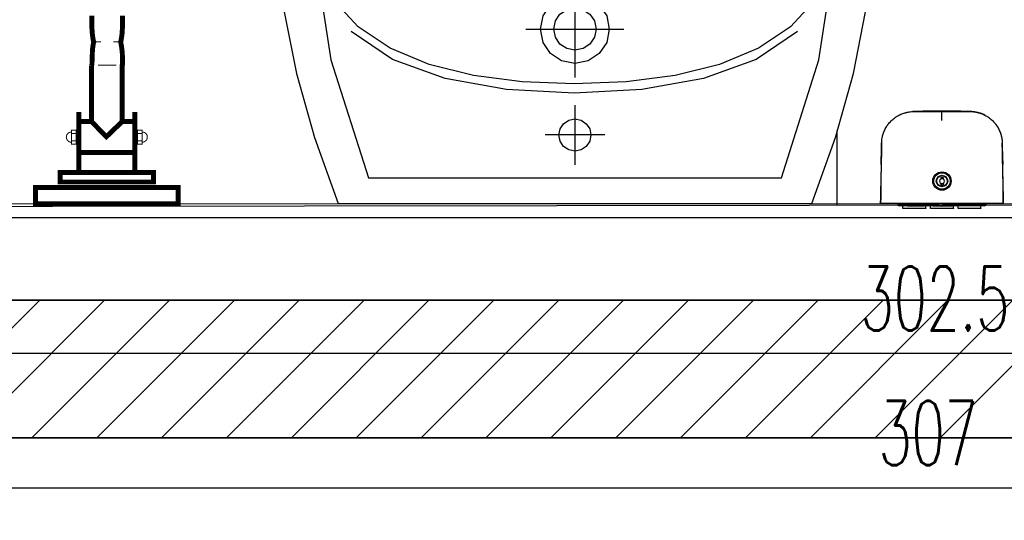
# Model space of a CAD drawing. Header units: centimetres. Extents: x -15121 to 30567, y -60641 to 0.
# Tile 7 of 256: x 1503 to 1610, y -25622 to -25567. Entities that reach past the tile are written whole.
import ezdxf

# ---------------------------------------------------------------- set-up
doc = ezdxf.new("R2010")
doc.units = ezdxf.units.CM
doc.header["$LTSCALE"] = 60
for name, color, linetype in [('A-----SZ', 8, 'Continuous'), ('AIKA NP', 7, 'Continuous'), ('AIKA podłoga wc pod meble', 8, 'Continuous'), ('AIKA sanitariaty', 7, 'Continuous'), ('AIKA widokowe', 7, 'Continuous'), ('AIKA wymiarowanie wc rzut', 7, 'Continuous'), ('AIKA ŚCIANA', 8, 'Continuous')]:
    doc.layers.add(name, color=color, linetype=linetype)
doc.layers.add('opisy', color=1, linetype='Continuous', lineweight=15)
doc.styles.add('wymiar', font='txt.shx', dxfattribs={"width": 0.6})
doc.dimstyles.new('Dwudziestka', dxfattribs={"dimtxt": 7, "dimasz": 0.7, "dimexe": 5, "dimexo": 0, "dimgap": 2.5, "dimtad": 1, "dimtoh": 1, "dimdec": 3, "dimrnd": 0.5, "dimdsep": 46, "dimtxsty": 'wymiar', "dimblk": 'znacznik', "dimcen": 0, "dimdle": 5, "dimse1": 1, "dimse2": 1, "dimclrd": 256, "dimclre": 256, "dimclrt": 256, "dimadec": 0, "dimazin": 0, "dimtfac": 0.4, "dimtdec": 3, "dimtix": 1, "dimtofl": 0, "dimtmove": 2, "dimatfit": 3, "dimldrblk": 'znacznik', "dimfxl": 1, "dimtolj": 1, "dimarcsym": 0})

# ---------------------------------------------------------------- blocks, each defined once
blk = doc.blocks.new('NP1')
at = {"layer": 'AIKA sanitariaty'}
for points, const_width in [([(-1.63, 15.08), (-1.63, 15.08), (-1.62, 15.24), (-1.62, 15.4), (-1.61, 15.55), (-1.6, 15.71), (-1.6, 15.87), (-1.59, 16.02), (-1.59, 16.18), (-1.58, 16.34), (-1.58, 16.5), (-1.57, 16.65), (-1.56, 16.81), (-1.54, 16.97), (-1.52, 17.12), (-1.5, 17.28), (-1.47, 17.44), (-1.43, 17.59), (-1.47, 17.75), (-1.5, 17.91), (-1.53, 18.07), (-1.55, 18.23), (-1.57, 18.39), (-1.59, 18.55), (-1.6, 18.71), (-1.61, 18.87), (-1.62, 19.03), (-1.63, 19.19), (-1.63, 19.35), (-1.63, 19.51), (-1.63, 19.67), (-1.64, 19.83), (-1.64, 19.99), (-1.64, 20.15), (-1.64, 20.31), (-1.64, 20.46)], 0.537), ([(1.71, 15.06), (1.71, 15.06), (1.71, 15.22), (1.71, 15.38), (1.71, 15.54), (1.71, 15.7), (1.7, 15.86), (1.7, 16.02), (1.69, 16.18), (1.69, 16.34), (1.67, 16.5), (1.66, 16.66), (1.64, 16.82), (1.62, 16.98), (1.6, 17.14), (1.57, 17.29), (1.54, 17.45), (1.51, 17.61), (1.54, 17.76), (1.57, 17.91), (1.6, 18.07), (1.62, 18.22), (1.64, 18.38), (1.66, 18.54), (1.67, 18.7), (1.68, 18.86), (1.69, 19.02), (1.7, 19.18), (1.7, 19.35), (1.71, 19.51), (1.71, 19.67), (1.71, 19.83), (1.71, 19.99), (1.71, 20.15), (1.71, 20.3), (1.71, 20.46)], 0.537), ([(-1.43, 17.61), (-0.62, 17.61)], 0.108), ([(0.69, 17.61), (1.5, 17.61)], 0.108), ([(1.68, 15.19), (1.68, 8.95), (-0.05, 7.29), (-1.68, 8.95)], 0.537), ([(-1.68, 8.96), (-1.68, 15.08)], 0.537), ([(-0.98, 15.07), (1.05, 15.07)], 0.108), ([(-3.05, 3.38), (-3.05, 9.99)], 0.537), ([(3.05, 3.38), (3.05, 9.99)], 0.537), ([(-1.69, 8.94), (-3.05, 8.94)], 0.537), ([(3.01, 8.94), (1.68, 8.94)], 0.537), ([(-3.86, 6.7), (-3.86, 6.7), (-3.92, 6.7), (-3.98, 6.71), (-4.03, 6.72), (-4.08, 6.74), (-4.13, 6.77), (-4.17, 6.79), (-4.22, 6.83), (-4.25, 6.86), (-4.29, 6.9), (-4.32, 6.94), (-4.35, 6.99), (-4.37, 7.04), (-4.39, 7.09), (-4.41, 7.14), (-4.41, 7.2), (-4.42, 7.25), (-4.41, 7.31), (-4.41, 7.36), (-4.39, 7.42), (-4.37, 7.47), (-4.35, 7.51), (-4.32, 7.56), (-4.29, 7.6), (-4.25, 7.64), (-4.22, 7.68), (-4.17, 7.71), (-4.13, 7.74), (-4.08, 7.76), (-4.03, 7.78), (-3.98, 7.79), (-3.92, 7.8)], 0.108), ([(-3.33, 6.49), (-3.33, 8.01), (-3.84, 8.01), (-3.84, 6.49), (-3.33, 6.49)], 0.108), ([(-3.85, 7.65), (-3.35, 7.65)], 0.108), ([(3.84, 6.49), (3.84, 8.01), (3.33, 8.01), (3.33, 6.49), (3.84, 6.49)], 0.108), ([(3.84, 7.65), (3.34, 7.65)], 0.108), ([(3.86, 6.7), (3.86, 6.7), (3.92, 6.7), (3.97, 6.71), (4.03, 6.72), (4.08, 6.74), (4.12, 6.77), (4.17, 6.79), (4.21, 6.83), (4.25, 6.86), (4.29, 6.9), (4.32, 6.94), (4.35, 6.99), (4.37, 7.04), (4.39, 7.09), (4.4, 7.14), (4.41, 7.2), (4.41, 7.25), (4.41, 7.31), (4.4, 7.36), (4.39, 7.42), (4.37, 7.47), (4.35, 7.51), (4.32, 7.56), (4.29, 7.6), (4.25, 7.64), (4.21, 7.68), (4.17, 7.71), (4.12, 7.74), (4.08, 7.76), (4.03, 7.78), (3.97, 7.79), (3.92, 7.8)], 0.108), ([(-3.85, 6.85), (-3.35, 6.85)], 0.108), ([(3.84, 6.85), (3.34, 6.85)], 0.108), ([(3.01, 5.58), (-3.05, 5.58)], 0.537), ([(-5.08, 2.36), (-5.08, 3.38), (5.08, 3.38), (5.08, 2.36), (-5.08, 2.36)], 0.537), ([(-7.77, 1.75), (7.77, 1.75), (7.77, 0), (-7.77, 0), (-7.77, 1.75)], 0.537)]:
    blk.add_lwpolyline(points, dxfattribs=dict(at, const_width=const_width))
blk = doc.blocks.new('NP2')
at = {"layer": 'AIKA sanitariaty'}
for points in [[(-31.68, 20.89), (-30.35, 14.17), (-28.39, 7.2), (-25.81, 0), (0, 0), (25.81, 0), (28.39, 7.2), (30.35, 14.17), (31.68, 20.89)], [(-25.67, 49.28), (-28.14, 38.98), (-28.45, 27.74), (-26.59, 15.65), (-22.51, 2.8), (0, 2.8), (22.51, 2.8), (26.59, 15.65), (28.45, 27.74), (28.14, 38.98), (25.67, 49.28)], [(28.45, 30.14), (27.86, 25.83), (26.17, 22.22), (23.51, 19.26), (20, 16.92), (15.76, 15.17), (10.92, 13.96), (5.6, 13.26), (-0.07, 13.04), (-5.74, 13.26), (-11.05, 13.96), (-15.89, 15.17), (-20.13, 16.92), (-23.64, 19.26), (-26.3, 22.22), (-27.99, 25.83), (-28.58, 30.14)], [(0, 24.26), (0, 13.76)], [(24.26, 18.74), (19.75, 15.71), (14.01, 13.63), (7.31, 12.42), (-0.07, 12.04), (-7.44, 12.42), (-14.14, 13.63), (-19.88, 15.71), (-24.39, 18.74)], [(-5.34, 19.01), (5.34, 19.01)], [(0, 10.73), (0, 4.22)], [(3.25, 7.48), (-3.25, 7.48)]]:
    blk.add_lwpolyline(points, dxfattribs=at)
for points in [[(0, 15.26), (-1.46, 15.56), (-2.65, 16.36), (-3.46, 17.56), (-3.75, 19.01), (-3.46, 20.47), (-2.65, 21.66), (-1.46, 22.47), (0, 22.76), (1.46, 22.47), (2.65, 21.66), (3.46, 20.47), (3.75, 19.01), (3.46, 17.56), (2.65, 16.36), (1.46, 15.56), (0, 15.26)], [(0, 16.71), (-0.89, 16.89), (-1.63, 17.39), (-2.12, 18.12), (-2.3, 19.01), (-2.12, 19.91), (-1.63, 20.64), (-0.89, 21.13), (0, 21.31), (0.89, 21.13), (1.63, 20.64), (2.12, 19.91), (2.3, 19.01), (2.12, 18.12), (1.63, 17.39), (0.89, 16.89), (0, 16.71)], [(0, 5.72), (-0.68, 5.86), (-1.24, 6.24), (-1.61, 6.8), (-1.75, 7.48), (-1.61, 8.16), (-1.24, 8.71), (-0.68, 9.09), (0, 9.23), (0.68, 9.09), (1.24, 8.71), (1.61, 8.16), (1.75, 7.48), (1.61, 6.8), (1.24, 6.24), (0.68, 5.86), (0, 5.72)]]:
    blk.add_lwpolyline(points, close=True, dxfattribs=at)
blk = doc.blocks.new('SL dozownik góra')
at = {"layer": 'AIKA widokowe'}
for p, q in [((-9.48, -0.03), (-9.48, 0.01)), ((-9.38, -0.03), (-9.38, 0.01)), ((-9.26, 0.01), (-9.37, 0.01)), ((-9.28, 0.21), (-8.58, 0.21)), ((-8.58, 0.11), (-9.28, 0.11)), ((-9.15, 0.11), (-9.15, -0.03)), ((-8.88, 0.45), (-8.88, 0.51)), ((-8.88, 0.51), (-6.38, 0.51)), ((-8.88, 0.45), (-8.88, 0.24)), ((-8.88, 0.21), (-8.88, 0.24)), ((-8.83, -0.03), (-8.83, 0.11)), ((-8.58, 0.21), (-8.48, 0.21)), ((-8.48, 0.11), (-8.58, 0.11)), ((-8.48, 0.21), (-8.38, 0.21)), ((-8.48, 0.11), (-8.48, 0.21)), ((-8.38, 0.11), (-8.48, 0.11)), ((-8.38, 0.21), (-6.58, 0.21)), ((-8.38, 0.11), (-6.58, 0.11)), ((-6.63, 0.11), (-6.63, -0.04)), ((-6.63, 0.11), (-6.63, 0.11)), ((-6.58, 0.21), (-6.48, 0.21)), ((-6.48, 0.11), (-6.58, 0.11)), ((-6.48, 0.21), (-6.38, 0.21)), ((-6.48, 0.21), (-6.48, 0.11)), ((-6.38, 0.11), (-6.48, 0.11)), ((-6.38, 0.51), (-6.38, 0.45)), ((-6.38, 0.45), (-6.38, 0.24)), ((-6.38, 0.24), (-6.38, 0.21)), ((-6.38, 0.21), (-5.75, 0.21)), ((-5.75, 0.11), (-6.38, 0.11)), ((-6.13, 0.11), (-6.13, 0.1)), ((-6.13, 0.11), (-6.13, 0.11)), ((-6.13, 0.1), (-5.72, 0.1)), ((-5.88, 0.45), (-5.88, 0.51)), ((-5.88, 0.51), (-3.38, 0.51)), ((-5.88, 0.45), (-5.88, 0.24)), ((-5.88, 0.21), (-5.88, 0.24)), ((-3.63, 0.21), (-5.75, 0.21)), ((-5.68, 0.08), (-5.57, -0.03)), ((-5.43, -0.03), (-5.61, 0.15)), ((-4.71, 0.11), (-5.57, 0.11)), ((-5.56, 0.1), (-4.93, 0.1)), ((-4.93, 0.1), (-4.93, 0.11)), ((-4.93, 0.11), (-4.93, 0.11)), ((-4.66, 0.16), (-4.85, -0.03)), ((-3.63, 0.11), (-4.31, 0.11)), ((-3.13, 0.1), (-4.3, 0.1)), ((-3.63, 0.21), (-3.43, 0.21)), ((-3.43, 0.11), (-3.63, 0.11)), ((-3.43, 0.21), (-3.23, 0.21)), ((-3.43, 0.11), (-3.43, 0.21)), ((-3.23, 0.11), (-3.43, 0.11)), ((-3.38, 0.51), (-3.38, 0.45)), ((-3.38, 0.45), (-3.38, 0.24)), ((-3.38, 0.24), (-3.38, 0.21)), ((-3.23, 0.21), (-2.88, 0.21)), ((-2.88, 0.11), (-3.23, 0.11)), ((-3.13, 0.11), (-3.13, 0.1)), ((-3.13, 0.11), (-3.13, 0.11)), ((-2.88, 0.45), (-2.88, 0.51)), ((-2.88, 0.51), (-0.38, 0.51)), ((-2.88, 0.45), (-2.88, 0.24)), ((-2.88, 0.21), (-2.88, 0.24)), ((-2.88, 0.21), (-2.78, 0.21)), ((-2.88, 0.11), (-2.78, 0.11)), ((-2.78, 0.21), (-2.68, 0.21)), ((-2.78, 0.21), (-2.78, 0.11)), ((-2.78, 0.11), (-2.68, 0.11)), ((-0.88, 0.21), (-2.68, 0.21)), ((-0.88, 0.11), (-2.68, 0.11)), ((-2.63, 0.11), (-2.63, -0.04)), ((-2.63, 0.11), (-2.63, 0.11)), ((-0.88, 0.21), (-0.78, 0.21)), ((-0.88, 0.11), (-0.78, 0.11)), ((-0.78, 0.21), (-0.68, 0.21)), ((-0.78, 0.11), (-0.78, 0.21)), ((-0.78, 0.11), (-0.68, 0.11)), ((-0.68, 0.21), (0.02, 0.21)), ((0.02, 0.11), (-0.68, 0.11)), ((-0.43, 0.11), (-0.43, -0.03)), ((-0.38, 0.51), (-0.38, 0.45)), ((-0.38, 0.45), (-0.38, 0.24)), ((-0.38, 0.24), (-0.38, 0.21)), ((-0.11, 0.11), (-0.11, -0.03)), ((0.11, 0.01), (0, 0.01)), ((0.12, 0.01), (0.12, -0.03)), ((0.22, 0.01), (0.22, -0.03)), ((-4.75, -2.24), (-4.75, -2.09)), ((-4.5, -2.09), (-4.75, -2.09)), ((-4.5, -2.24), (-4.5, -2.09)), ((-4.75, -2.26), (-4.75, -2.24)), ((-4.75, -2.73), (-4.75, -2.71)), ((-4.75, -2.89), (-4.75, -2.73)), ((-4.5, -2.89), (-4.75, -2.89)), ((-4.5, -2.24), (-4.5, -2.26)), ((-4.5, -2.71), (-4.5, -2.73)), ((-4.5, -2.89), (-4.5, -2.73)), ((-11.26, -4.31), (-11.26, -4.31)), ((-11.24, -5.15), (-11.24, -5.15)), ((1.98, -5.15), (1.98, -5.15)), ((2, -4.31), (2, -4.31)), ((-11.21, -6.37), (-11.21, -6.52)), ((-11.21, -6.38), (-11.21, -6.5))]:
    blk.add_line(p, q, dxfattribs=at)
for radius in [1, 0.9, 0.625, 0.575]:
    blk.add_circle((-4.63, -2.49), radius, dxfattribs=at)
for centre, radius, start, end in [((-9.28, 0.01), 0.2, 90, 180), ((-9.28, 0.01), 0.1, 90, 180), ((-9.37, 0), 0.009, 90, 180), ((-9.26, 0), 0.009, 0, 90), ((-5.75, 0.01), 0.2, 45, 90), ((-5.75, 0.01), 0.1, 45, 90), ((-4.59, 0.09), 0.1, 85.8328, 135), ((-4.63, -0.46), 0.65, 42.186, 85.8328), ((0, 0), 0.009, 90, 180), ((0.02, 0.01), 0.2, 0, 90), ((0.02, 0.01), 0.1, 0, 90), ((0.11, 0), 0.009, 0, 90), ((-4.63, -2.49), 0.275, 117.0357, 242.9643), ((-4.63, -2.49), 0.256, 60.7941, 119.2059), ((-4.63, -2.49), 0.256, 240.7941, 299.2059), ((-4.63, -2.49), 0.275, 297.0357, 62.9643), ((-11.24, -4.31), 0.02, 182.1155, 232.6601), ((-11.22, -5.15), 0.02, 141.303, 181.3577), ((1.96, -5.15), 0.02, 358.8409, 39.0533), ((1.98, -4.31), 0.02, 307.0927, 359.643), ((-7.68, -6.49), 3.52, 180.5, 180.9111), ((-1.57, -6.49), 3.52, 356.2472, 359.5), ((-1.57, -6.49), 3.52, 356.0961, 359.4538)]:
    blk.add_arc(centre, radius, start, end, dxfattribs=at)
for points, degree in [([(-11.35, -0.03), (-11.35, -0.03), (-11.27, -0.03)], 2), ([(-10.88, -0.04), (-11.01, -0.03), (-11.13, -0.03), (-11.26, -0.03)], 3), ([(-10.29, -0.03), (-7.46, -0.03), (-4.63, -0.03)], 2), ([(-4.63, -0.03), (-1.8, -0.03), (1.03, -0.03)], 2), ([(2, -0.03), (1.87, -0.03), (1.75, -0.03), (1.63, -0.04)], 3), ([(2.02, -0.03), (2.09, -0.03), (2.09, -0.03)], 2), ([(-0.02, -9.7), (0, -9.69), (0.01, -9.69), (0.03, -9.68)], 3)]:
    blk.add_open_spline(points, degree=degree, dxfattribs=at)
for points, knots in [([(-11.35, -0.03), (-11.35, -0.27), (-11.33, -0.75), (-11.32, -1.44), (-11.31, -2.07), (-11.29, -2.65), (-11.28, -3.16), (-11.27, -3.62), (-11.26, -4), (-11.26, -4.22), (-11.26, -4.31)], [0, 0, 0, 0, 0.174298, 0.335211, 0.482738, 0.616879, 0.737634, 0.845004, 0.938988, 1, 1, 1, 1]), ([(-11.27, -0.03), (-11.27, -0.03), (-11.27, -0.03), (-11.26, -0.03), (-11.26, -0.03), (-11.25, -0.03), (-11.24, -0.03), (-11.22, -0.03), (-11.22, -0.03), (-11.21, -0.03), (-11.2, -0.03), (-11.18, -0.03), (-11.17, -0.03), (-11.14, -0.03), (-11.12, -0.03), (-11.09, -0.03), (-11.07, -0.03), (-11.04, -0.03), (-11.04, -0.03), (-11.03, -0.03), (-11.01, -0.03), (-10.99, -0.03), (-10.96, -0.03), (-10.91, -0.03), (-10.86, -0.03), (-10.82, -0.03), (-10.81, -0.03), (-10.79, -0.03), (-10.78, -0.03), (-10.77, -0.03), (-10.76, -0.03), (-10.73, -0.03), (-10.7, -0.03), (-10.64, -0.03), (-10.61, -0.03), (-10.55, -0.03), (-10.52, -0.03), (-10.48, -0.03), (-10.47, -0.03), (-10.45, -0.03), (-10.43, -0.03), (-10.4, -0.03), (-10.36, -0.03), (-10.32, -0.03), (-10.29, -0.03)], [0, 0, 0, 0, 0.0625, 0.0625, 0.125, 0.125, 0.1875, 0.1875, 0.21875, 0.21875, 0.25, 0.25, 0.3125, 0.3125, 0.375, 0.375, 0.4375, 0.4375, 0.453125, 0.453125, 0.46875, 0.5, 0.5, 0.5625, 0.625, 0.625, 0.65625, 0.65625, 0.671875, 0.671875, 0.6875, 0.6875, 0.75, 0.75, 0.8125, 0.8125, 0.875, 0.875, 0.890625, 0.890625, 0.90625, 0.9375, 0.9375, 1, 1, 1, 1]), ([(-4.63, -10.06), (-5.26, -10.06), (-5.9, -10.06), (-6.69, -10.06), (-6.93, -10.06), (-7.21, -10.06), (-7.33, -10.06), (-7.41, -10.06), (-7.45, -10.06), (-7.53, -10.06), (-7.59, -10.06), (-7.65, -10.06), (-7.68, -10.06), (-7.7, -10.06), (-7.76, -10.06), (-7.8, -10.05), (-7.86, -10.05), (-7.88, -10.05), (-7.92, -10.05), (-7.94, -10.05), (-8.04, -10.04), (-8.12, -10.03), (-8.28, -10.01), (-8.35, -10), (-8.47, -9.97), (-8.51, -9.96), (-8.57, -9.95), (-8.58, -9.94), (-8.62, -9.93), (-8.64, -9.93), (-8.74, -9.9), (-8.81, -9.88), (-8.96, -9.82), (-9.03, -9.79), (-9.18, -9.73), (-9.25, -9.7), (-9.39, -9.63), (-9.46, -9.59), (-9.56, -9.53), (-9.59, -9.5), (-9.64, -9.47), (-9.66, -9.46), (-9.69, -9.44), (-9.71, -9.43), (-9.79, -9.37), (-9.85, -9.32), (-9.97, -9.22), (-10.03, -9.17), (-10.15, -9.07), (-10.2, -9.01), (-10.31, -8.9), (-10.36, -8.84), (-10.44, -8.74), (-10.46, -8.71), (-10.49, -8.67), (-10.5, -8.67), (-10.51, -8.65), (-10.53, -8.63), (-10.54, -8.6), (-10.6, -8.52), (-10.64, -8.46), (-10.73, -8.32), (-10.8, -8.19), (-10.87, -8.04), (-10.94, -7.9), (-10.97, -7.83), (-11.01, -7.72), (-11.02, -7.68), (-11.03, -7.63), (-11.04, -7.62), (-11.04, -7.6), (-11.05, -7.58), (-11.06, -7.55), (-11.09, -7.45), (-11.11, -7.38), (-11.14, -7.22), (-11.15, -7.15), (-11.18, -6.99), (-11.19, -6.91), (-11.2, -6.8), (-11.2, -6.76), (-11.2, -6.7), (-11.2, -6.68), (-11.2, -6.64), (-11.2, -6.62), (-11.2, -6.58), (-11.2, -6.56), (-11.21, -6.52), (-11.21, -6.49), (-11.21, -6.45), (-11.21, -6.41), (-11.21, -6.39), (-11.21, -6.33), (-11.21, -6.29), (-11.21, -6.21), (-11.21, -6.17), (-11.21, -5.98), (-11.21, -5.82), (-11.22, -5.04), (-11.23, -4.41), (-11.24, -3.16), (-11.25, -2.53), (-11.26, -1.28), (-11.27, -0.65), (-11.27, -0.03)], [0, 0, 0, 0, 0.125, 0.125, 0.15625, 0.171875, 0.179687, 0.179687, 0.1875, 0.1875, 0.195312, 0.199219, 0.199219, 0.203125, 0.203125, 0.210937, 0.210937, 0.214844, 0.214844, 0.21875, 0.21875, 0.234375, 0.234375, 0.25, 0.25, 0.257812, 0.257812, 0.261719, 0.261719, 0.265625, 0.265625, 0.28125, 0.28125, 0.296875, 0.296875, 0.3125, 0.3125, 0.328125, 0.328125, 0.335937, 0.335937, 0.339844, 0.339844, 0.34375, 0.34375, 0.359375, 0.359375, 0.375, 0.375, 0.390625, 0.390625, 0.40625, 0.40625, 0.414062, 0.414062, 0.416016, 0.416016, 0.417969, 0.421875, 0.421875, 0.4375, 0.4375, 0.453125, 0.46875, 0.46875, 0.484375, 0.484375, 0.492187, 0.492187, 0.494141, 0.494141, 0.496094, 0.5, 0.5, 0.515625, 0.515625, 0.53125, 0.53125, 0.546875, 0.546875, 0.554687, 0.554687, 0.558594, 0.558594, 0.5625, 0.5625, 0.566406, 0.566406, 0.570312, 0.574219, 0.574219, 0.578125, 0.578125, 0.585937, 0.585937, 0.59375, 0.59375, 0.625, 0.625, 0.75, 0.75, 0.875, 0.875, 1, 1, 1, 1]), ([(2.02, -0.03), (2.01, -0.65), (2, -1.28), (1.99, -2.53), (1.98, -3.16), (1.97, -4.41), (1.96, -5.04), (1.95, -5.82), (1.95, -5.98), (1.95, -6.17), (1.95, -6.21), (1.95, -6.29), (1.95, -6.33), (1.95, -6.39), (1.95, -6.41), (1.95, -6.45), (1.95, -6.49), (1.95, -6.52), (1.95, -6.56), (1.95, -6.58), (1.95, -6.62), (1.95, -6.64), (1.94, -6.68), (1.94, -6.7), (1.94, -6.76), (1.94, -6.8), (1.93, -6.91), (1.92, -6.99), (1.9, -7.15), (1.88, -7.22), (1.85, -7.38), (1.83, -7.45), (1.8, -7.55), (1.79, -7.58), (1.79, -7.6), (1.78, -7.62), (1.78, -7.63), (1.76, -7.68), (1.75, -7.72), (1.71, -7.83), (1.68, -7.9), (1.61, -8.04), (1.55, -8.19), (1.47, -8.32), (1.39, -8.46), (1.34, -8.52), (1.29, -8.6), (1.27, -8.63), (1.25, -8.65), (1.24, -8.67), (1.23, -8.67), (1.2, -8.71), (1.18, -8.74), (1.1, -8.84), (1.05, -8.9), (0.94, -9.01), (0.89, -9.07), (0.77, -9.17), (0.71, -9.22), (0.59, -9.32), (0.53, -9.37), (0.45, -9.43), (0.43, -9.44), (0.4, -9.46), (0.38, -9.47), (0.33, -9.5), (0.3, -9.53), (0.2, -9.59), (0.13, -9.63), (-0.01, -9.7), (-0.08, -9.73), (-0.22, -9.79), (-0.3, -9.82), (-0.45, -9.88), (-0.52, -9.9), (-0.62, -9.93), (-0.64, -9.93), (-0.67, -9.94), (-0.69, -9.95), (-0.75, -9.96), (-0.79, -9.97), (-0.91, -10), (-0.98, -10.01), (-1.14, -10.03), (-1.22, -10.04), (-1.32, -10.05), (-1.34, -10.05), (-1.38, -10.05), (-1.39, -10.05), (-1.45, -10.05), (-1.49, -10.06), (-1.55, -10.06), (-1.57, -10.06), (-1.61, -10.06), (-1.67, -10.06), (-1.73, -10.06), (-1.81, -10.06), (-1.85, -10.06), (-1.93, -10.06), (-2.05, -10.06), (-2.33, -10.06), (-2.57, -10.06), (-3.36, -10.06), (-3.99, -10.06), (-4.63, -10.06)], [0, 0, 0, 0, 0.125, 0.125, 0.25, 0.25, 0.375, 0.375, 0.40625, 0.40625, 0.414063, 0.414063, 0.421875, 0.421875, 0.425781, 0.425781, 0.429688, 0.433594, 0.433594, 0.4375, 0.4375, 0.441406, 0.441406, 0.445313, 0.445313, 0.453125, 0.453125, 0.46875, 0.46875, 0.484375, 0.484375, 0.5, 0.5, 0.503906, 0.505859, 0.505859, 0.507813, 0.507813, 0.515625, 0.515625, 0.53125, 0.53125, 0.546875, 0.5625, 0.5625, 0.578125, 0.578125, 0.582031, 0.583984, 0.583984, 0.585938, 0.585938, 0.59375, 0.59375, 0.609375, 0.609375, 0.625, 0.625, 0.640625, 0.640625, 0.65625, 0.65625, 0.660156, 0.660156, 0.664063, 0.664063, 0.671875, 0.671875, 0.6875, 0.6875, 0.703125, 0.703125, 0.71875, 0.71875, 0.734375, 0.734375, 0.738281, 0.738281, 0.742188, 0.742188, 0.75, 0.75, 0.765625, 0.765625, 0.78125, 0.78125, 0.785156, 0.785156, 0.789063, 0.789063, 0.796875, 0.796875, 0.800781, 0.800781, 0.804688, 0.8125, 0.8125, 0.820313, 0.820313, 0.828125, 0.84375, 0.875, 0.875, 1, 1, 1, 1]), ([(1.03, -0.03), (1.07, -0.03), (1.1, -0.03), (1.15, -0.03), (1.17, -0.03), (1.19, -0.03), (1.21, -0.03), (1.22, -0.03), (1.26, -0.03), (1.29, -0.03), (1.35, -0.03), (1.38, -0.03), (1.44, -0.03), (1.47, -0.03), (1.5, -0.03), (1.51, -0.03), (1.52, -0.03), (1.53, -0.03), (1.55, -0.03), (1.56, -0.03), (1.6, -0.03), (1.66, -0.03), (1.7, -0.03), (1.74, -0.03), (1.75, -0.03), (1.77, -0.03), (1.78, -0.03), (1.78, -0.03), (1.81, -0.03), (1.83, -0.03), (1.86, -0.03), (1.88, -0.03), (1.91, -0.03), (1.93, -0.03), (1.94, -0.03), (1.95, -0.03), (1.96, -0.03), (1.97, -0.03), (1.98, -0.03), (1.99, -0.03), (2, -0.03), (2.01, -0.03), (2.01, -0.03), (2.02, -0.03), (2.02, -0.03)], [0, 0, 0, 0, 0.0625, 0.0625, 0.09375, 0.109375, 0.109375, 0.125, 0.125, 0.1875, 0.1875, 0.25, 0.25, 0.3125, 0.3125, 0.328125, 0.328125, 0.34375, 0.34375, 0.375, 0.375, 0.4375, 0.5, 0.5, 0.53125, 0.546875, 0.546875, 0.5625, 0.5625, 0.625, 0.625, 0.6875, 0.6875, 0.75, 0.75, 0.78125, 0.78125, 0.8125, 0.8125, 0.875, 0.875, 0.9375, 0.9375, 1, 1, 1, 1]), ([(2, -4.31), (2, -4.28), (2, -4.08), (2.01, -3.68), (2.02, -3.07), (2.04, -2.41), (2.06, -1.67), (2.07, -0.87), (2.09, -0.32), (2.09, -0.03)], [0, 0, 0, 0, 0.017073, 0.142038, 0.282546, 0.438596, 0.610188, 0.797323, 1, 1, 1, 1]), ([(-11.25, -4.31), (-11.25, -4.31), (-11.25, -4.31), (-11.25, -4.31), (-11.25, -4.31), (-11.25, -4.31), (-11.25, -4.31), (-11.25, -4.31), (-11.25, -4.32), (-11.25, -4.32), (-11.25, -4.33), (-11.25, -4.34), (-11.25, -4.34), (-11.25, -4.35), (-11.25, -4.35), (-11.25, -4.36), (-11.25, -4.38), (-11.25, -4.39), (-11.25, -4.41), (-11.25, -4.41), (-11.24, -4.42), (-11.24, -4.42), (-11.24, -4.43), (-11.24, -4.44), (-11.24, -4.45), (-11.24, -4.47), (-11.24, -4.49), (-11.24, -4.52), (-11.24, -4.53), (-11.24, -4.53), (-11.24, -4.54), (-11.24, -4.54), (-11.24, -4.55), (-11.24, -4.56), (-11.24, -4.58), (-11.24, -4.6), (-11.24, -4.63), (-11.24, -4.65), (-11.24, -4.66), (-11.24, -4.67), (-11.24, -4.68), (-11.24, -4.68), (-11.24, -4.7), (-11.24, -4.71), (-11.24, -4.74), (-11.24, -4.75), (-11.24, -4.78), (-11.24, -4.79), (-11.24, -4.82), (-11.24, -4.82), (-11.24, -4.84), (-11.24, -4.84), (-11.24, -4.86), (-11.24, -4.89), (-11.24, -4.91), (-11.23, -4.93), (-11.23, -4.94), (-11.23, -4.95), (-11.23, -4.95), (-11.23, -4.95), (-11.23, -4.97), (-11.23, -4.99), (-11.23, -5.01), (-11.23, -5.03), (-11.23, -5.04), (-11.23, -5.05), (-11.23, -5.06), (-11.23, -5.06), (-11.23, -5.07), (-11.23, -5.07), (-11.23, -5.08), (-11.23, -5.1), (-11.23, -5.11), (-11.23, -5.12), (-11.23, -5.12), (-11.23, -5.12), (-11.23, -5.12), (-11.23, -5.13), (-11.23, -5.13), (-11.23, -5.13), (-11.23, -5.14), (-11.23, -5.14), (-11.23, -5.15), (-11.23, -5.15), (-11.23, -5.15)], [0, 0, 0, 0, 0.03125, 0.03125, 0.039062, 0.039062, 0.046875, 0.0625, 0.0625, 0.09375, 0.125, 0.125, 0.140625, 0.140625, 0.15625, 0.15625, 0.1875, 0.21875, 0.21875, 0.234375, 0.242187, 0.242187, 0.25, 0.25, 0.28125, 0.28125, 0.3125, 0.34375, 0.34375, 0.351562, 0.351562, 0.359375, 0.359375, 0.375, 0.375, 0.40625, 0.4375, 0.4375, 0.453125, 0.460937, 0.460937, 0.46875, 0.46875, 0.5, 0.5, 0.53125, 0.53125, 0.5625, 0.5625, 0.578125, 0.578125, 0.59375, 0.59375, 0.625, 0.65625, 0.65625, 0.671875, 0.671875, 0.679687, 0.679687, 0.6875, 0.71875, 0.75, 0.75, 0.78125, 0.78125, 0.789062, 0.789062, 0.796875, 0.8125, 0.8125, 0.84375, 0.875, 0.875, 0.890625, 0.890625, 0.898437, 0.898437, 0.90625, 0.90625, 0.9375, 0.96875, 0.96875, 1, 1, 1, 1]), ([(-11.24, -5.15), (-11.24, -5.15), (-11.24, -5.15), (-11.24, -5.14), (-11.24, -5.14), (-11.24, -5.14), (-11.24, -5.14), (-11.24, -5.14), (-11.24, -5.14), (-11.24, -5.13), (-11.24, -5.12), (-11.24, -5.11), (-11.24, -5.11), (-11.24, -5.1), (-11.24, -5.1), (-11.24, -5.09), (-11.24, -5.08), (-11.24, -5.06), (-11.24, -5.05), (-11.24, -5.04), (-11.24, -5.03), (-11.24, -5.03), (-11.24, -5.03), (-11.24, -5.01), (-11.24, -5), (-11.24, -4.98), (-11.24, -4.96), (-11.24, -4.94), (-11.24, -4.92), (-11.24, -4.92), (-11.24, -4.91), (-11.24, -4.91), (-11.24, -4.9), (-11.24, -4.89), (-11.24, -4.87), (-11.24, -4.85), (-11.24, -4.82), (-11.24, -4.8), (-11.24, -4.79), (-11.24, -4.78), (-11.24, -4.77), (-11.24, -4.77), (-11.24, -4.75), (-11.24, -4.74), (-11.25, -4.71), (-11.25, -4.7), (-11.25, -4.67), (-11.25, -4.66), (-11.25, -4.64), (-11.25, -4.63), (-11.25, -4.62), (-11.25, -4.61), (-11.25, -4.59), (-11.25, -4.57), (-11.25, -4.54), (-11.25, -4.52), (-11.25, -4.52), (-11.25, -4.51), (-11.25, -4.5), (-11.25, -4.5), (-11.25, -4.48), (-11.25, -4.46), (-11.25, -4.44), (-11.25, -4.42), (-11.25, -4.41), (-11.25, -4.4), (-11.25, -4.4), (-11.25, -4.39), (-11.25, -4.39), (-11.25, -4.38), (-11.25, -4.37), (-11.25, -4.36), (-11.25, -4.34), (-11.25, -4.34), (-11.25, -4.33), (-11.25, -4.33), (-11.25, -4.33), (-11.25, -4.33), (-11.25, -4.33), (-11.25, -4.32), (-11.25, -4.31), (-11.25, -4.31), (-11.25, -4.31), (-11.25, -4.31), (-11.25, -4.31)], [0, 0, 0, 0, 0.023159, 0.023159, 0.031037, 0.031037, 0.038915, 0.05467, 0.05467, 0.086181, 0.117692, 0.117692, 0.133448, 0.133448, 0.149203, 0.149203, 0.180714, 0.212225, 0.212225, 0.227981, 0.235858, 0.235858, 0.243736, 0.243736, 0.275247, 0.275247, 0.306758, 0.338269, 0.338269, 0.346147, 0.346147, 0.354025, 0.354025, 0.36978, 0.36978, 0.401291, 0.432802, 0.432802, 0.448558, 0.456435, 0.456435, 0.464313, 0.464313, 0.495824, 0.495824, 0.527335, 0.527335, 0.558846, 0.558846, 0.574602, 0.574602, 0.590357, 0.590357, 0.621868, 0.653379, 0.653379, 0.669135, 0.669135, 0.677012, 0.677012, 0.68489, 0.716401, 0.747912, 0.747912, 0.779423, 0.779423, 0.787301, 0.787301, 0.795179, 0.810934, 0.810934, 0.842445, 0.873956, 0.873956, 0.889712, 0.889712, 0.897589, 0.897589, 0.905467, 0.905467, 0.936978, 0.968489, 0.968489, 1, 1, 1, 1]), ([(-11.24, -5.15), (-11.24, -5.15), (-11.24, -5.18), (-11.23, -5.23), (-11.23, -5.29), (-11.23, -5.35), (-11.23, -5.43), (-11.23, -5.52), (-11.23, -5.6), (-11.22, -5.68), (-11.22, -5.77), (-11.22, -5.85), (-11.22, -5.93), (-11.22, -6.01), (-11.22, -6.08), (-11.21, -6.15), (-11.21, -6.22), (-11.21, -6.28), (-11.21, -6.34), (-11.21, -6.4), (-11.21, -6.45), (-11.21, -6.5), (-11.21, -6.55), (-11.2, -6.58), (-11.2, -6.61), (-11.2, -6.62)], [0, 0, 0, 0, 0.001486, 0.007177, 0.011069, 0.015278, 0.025345, 0.038385, 0.054841, 0.074931, 0.098773, 0.130706, 0.167697, 0.209788, 0.257008, 0.309376, 0.366907, 0.429612, 0.497499, 0.570576, 0.648846, 0.732314, 0.820984, 0.914859, 1, 1, 1, 1]), ([(1.95, -6.62), (1.95, -6.62), (1.95, -6.61), (1.95, -6.6), (1.95, -6.58), (1.95, -6.56), (1.95, -6.55), (1.95, -6.53), (1.95, -6.5), (1.95, -6.48), (1.95, -6.46), (1.95, -6.43), (1.95, -6.4), (1.95, -6.37), (1.95, -6.34), (1.95, -6.31), (1.95, -6.28), (1.95, -6.24), (1.95, -6.21), (1.96, -6.18), (1.96, -6.16), (1.96, -6.14), (1.96, -6.13), (1.96, -6.11), (1.96, -6.08), (1.96, -6.02), (1.96, -5.94), (1.96, -5.83), (1.97, -5.66), (1.97, -5.43), (1.98, -5.24), (1.98, -5.15)], [0, 0, 0, 0, 0.083134, 0.174265, 0.26017, 0.340849, 0.416304, 0.486534, 0.551541, 0.611325, 0.665887, 0.71523, 0.759355, 0.798265, 0.831967, 0.860466, 0.881145, 0.897866, 0.910656, 0.919582, 0.922656, 0.924885, 0.92574, 0.92648, 0.928779, 0.933035, 0.939253, 0.947434, 0.957578, 0.977893, 1, 1, 1, 1]), ([(1.97, -5.15), (1.97, -5.15), (1.97, -5.15), (1.97, -5.14), (1.97, -5.14), (1.97, -5.13), (1.97, -5.13), (1.97, -5.13), (1.97, -5.12), (1.97, -5.12), (1.97, -5.12), (1.97, -5.12), (1.97, -5.11), (1.97, -5.1), (1.97, -5.08), (1.97, -5.07), (1.97, -5.07), (1.97, -5.06), (1.97, -5.06), (1.97, -5.05), (1.98, -5.04), (1.98, -5.03), (1.98, -5.01), (1.98, -4.99), (1.98, -4.97), (1.98, -4.95), (1.98, -4.95), (1.98, -4.95), (1.98, -4.94), (1.98, -4.93), (1.98, -4.91), (1.98, -4.89), (1.98, -4.86), (1.98, -4.84), (1.98, -4.84), (1.98, -4.82), (1.98, -4.82), (1.98, -4.79), (1.98, -4.78), (1.98, -4.75), (1.98, -4.74), (1.98, -4.71), (1.98, -4.7), (1.98, -4.68), (1.98, -4.68), (1.98, -4.67), (1.98, -4.66), (1.98, -4.65), (1.98, -4.63), (1.98, -4.6), (1.98, -4.58), (1.98, -4.56), (1.98, -4.55), (1.98, -4.54), (1.98, -4.54), (1.98, -4.53), (1.98, -4.53), (1.98, -4.52), (1.99, -4.49), (1.99, -4.47), (1.99, -4.45), (1.99, -4.44), (1.99, -4.43), (1.99, -4.42), (1.99, -4.42), (1.99, -4.41), (1.99, -4.41), (1.99, -4.39), (1.99, -4.38), (1.99, -4.36), (1.99, -4.35), (1.99, -4.35), (1.99, -4.34), (1.99, -4.34), (1.99, -4.33), (1.99, -4.32), (1.99, -4.32), (1.99, -4.31), (1.99, -4.31), (1.99, -4.31), (1.99, -4.31), (1.99, -4.31), (1.99, -4.31), (1.99, -4.31), (1.99, -4.31)], [0, 0, 0, 0, 0.03125, 0.03125, 0.0625, 0.09375, 0.09375, 0.101563, 0.101563, 0.109375, 0.109375, 0.125, 0.125, 0.15625, 0.1875, 0.1875, 0.203125, 0.210938, 0.210938, 0.21875, 0.21875, 0.25, 0.25, 0.28125, 0.3125, 0.320313, 0.320313, 0.328125, 0.328125, 0.34375, 0.34375, 0.375, 0.40625, 0.40625, 0.421875, 0.421875, 0.4375, 0.4375, 0.46875, 0.46875, 0.5, 0.5, 0.53125, 0.53125, 0.539063, 0.539063, 0.546875, 0.5625, 0.5625, 0.59375, 0.625, 0.625, 0.640625, 0.640625, 0.648438, 0.648438, 0.65625, 0.65625, 0.6875, 0.71875, 0.71875, 0.75, 0.75, 0.757813, 0.757813, 0.765625, 0.78125, 0.78125, 0.8125, 0.84375, 0.84375, 0.859375, 0.859375, 0.875, 0.875, 0.90625, 0.9375, 0.9375, 0.953125, 0.960938, 0.960938, 0.96875, 0.96875, 1, 1, 1, 1]), ([(2, -4.31), (2, -4.31), (2, -4.31), (2, -4.31), (2, -4.31), (2, -4.32), (2, -4.33), (2, -4.33), (2, -4.33), (2, -4.33), (2, -4.33), (2, -4.34), (2, -4.34), (2, -4.36), (1.99, -4.37), (1.99, -4.38), (1.99, -4.39), (1.99, -4.39), (1.99, -4.4), (1.99, -4.4), (1.99, -4.41), (1.99, -4.42), (1.99, -4.44), (1.99, -4.46), (1.99, -4.48), (1.99, -4.5), (1.99, -4.5), (1.99, -4.51), (1.99, -4.52), (1.99, -4.52), (1.99, -4.54), (1.99, -4.57), (1.99, -4.59), (1.99, -4.61), (1.99, -4.62), (1.99, -4.63), (1.99, -4.64), (1.99, -4.66), (1.99, -4.67), (1.99, -4.7), (1.99, -4.71), (1.99, -4.74), (1.99, -4.75), (1.99, -4.77), (1.99, -4.77), (1.99, -4.78), (1.99, -4.79), (1.99, -4.8), (1.98, -4.82), (1.98, -4.85), (1.98, -4.87), (1.98, -4.89), (1.98, -4.9), (1.98, -4.91), (1.98, -4.91), (1.98, -4.92), (1.98, -4.92), (1.98, -4.94), (1.98, -4.96), (1.98, -4.98), (1.98, -5), (1.98, -5.01), (1.98, -5.03), (1.98, -5.03), (1.98, -5.03), (1.98, -5.04), (1.98, -5.05), (1.98, -5.06), (1.98, -5.08), (1.98, -5.09), (1.98, -5.1), (1.98, -5.1), (1.98, -5.11), (1.98, -5.11), (1.98, -5.12), (1.98, -5.13), (1.98, -5.14), (1.98, -5.14), (1.98, -5.14), (1.98, -5.14), (1.98, -5.14), (1.98, -5.14), (1.98, -5.15), (1.98, -5.15), (1.98, -5.15)], [0, 0, 0, 0, 0.03178, 0.03178, 0.063561, 0.095341, 0.095341, 0.103286, 0.103286, 0.111231, 0.111231, 0.127121, 0.127121, 0.158902, 0.190682, 0.190682, 0.206572, 0.214517, 0.214517, 0.222462, 0.222462, 0.254243, 0.254243, 0.286023, 0.317803, 0.325748, 0.325748, 0.333693, 0.333693, 0.349583, 0.349583, 0.381364, 0.413144, 0.413144, 0.429034, 0.429034, 0.444924, 0.444924, 0.476705, 0.476705, 0.508485, 0.508485, 0.540265, 0.540265, 0.54821, 0.54821, 0.556156, 0.572046, 0.572046, 0.603826, 0.635606, 0.635606, 0.651496, 0.651496, 0.659442, 0.659442, 0.667387, 0.667387, 0.699167, 0.730947, 0.730947, 0.762728, 0.762728, 0.770673, 0.770673, 0.778618, 0.794508, 0.794508, 0.826288, 0.858069, 0.858069, 0.873959, 0.873959, 0.889849, 0.889849, 0.921629, 0.953409, 0.953409, 0.9693, 0.977245, 0.977245, 0.98519, 0.98519, 1, 1, 1, 1]), ([(-4.63, -9.07), (-4.63, -9.1), (-4.63, -9.14), (-4.63, -9.2), (-4.63, -9.23), (-4.63, -9.3), (-4.63, -9.33), (-4.63, -9.37), (-4.63, -9.37), (-4.63, -9.39), (-4.63, -9.4), (-4.63, -9.42), (-4.63, -9.44), (-4.63, -9.48), (-4.63, -9.54), (-4.63, -9.59), (-4.63, -9.63), (-4.63, -9.65), (-4.63, -9.67), (-4.63, -9.68), (-4.63, -9.69), (-4.63, -9.69), (-4.63, -9.7), (-4.63, -9.72), (-4.63, -9.75), (-4.63, -9.79), (-4.63, -9.82), (-4.63, -9.86), (-4.63, -9.88), (-4.63, -9.9), (-4.63, -9.91), (-4.63, -9.91), (-4.63, -9.92), (-4.63, -9.92), (-4.63, -9.93), (-4.63, -9.94), (-4.63, -9.96), (-4.63, -9.99), (-4.63, -10.01), (-4.63, -10.02), (-4.63, -10.03), (-4.63, -10.03), (-4.63, -10.04), (-4.63, -10.04), (-4.63, -10.04), (-4.63, -10.05), (-4.63, -10.06), (-4.63, -10.06), (-4.63, -10.06)], [0, 0, 0, 0, 0.0625, 0.0625, 0.125, 0.125, 0.1875, 0.1875, 0.203125, 0.203125, 0.21875, 0.21875, 0.25, 0.25, 0.3125, 0.375, 0.375, 0.40625, 0.40625, 0.421875, 0.429687, 0.429687, 0.4375, 0.4375, 0.5, 0.5, 0.5625, 0.5625, 0.625, 0.625, 0.640625, 0.648438, 0.648438, 0.65625, 0.65625, 0.6875, 0.6875, 0.75, 0.8125, 0.8125, 0.84375, 0.84375, 0.859375, 0.859375, 0.875, 0.875, 0.9375, 1, 1, 1, 1]), ([(-9.29, -9.68), (-9.17, -9.74), (-8.93, -9.84), (-8.56, -9.96), (-8.17, -10.03), (-7.78, -10.06), (-7.38, -10.07), (-6.33, -10.1), (-5.42, -10.12), (-4.63, -10.12)], [0, 0, 0, 0, 0.083303, 0.166609, 0.249917, 0.333224, 0.416576, 0.499923, 1, 1, 1, 1]), ([(-4.63, -10.12), (-3.84, -10.12), (-2.92, -10.1), (-1.88, -10.07), (-1.6, -10.06), (-1.45, -10.05), (-1.44, -10.05)], [0, 0, 0, 0, 0.740066, 0.863413, 0.986765, 1, 1, 1, 1])]:
    blk.add_open_spline(points, degree=3, knots=knots, dxfattribs=at)
blk = doc.blocks.new('znacznik')
at = {"color": 0}
for points in [[(0, -5), (0, 5)], [(-4, 0), (4, 0)]]:
    blk.add_lwpolyline(points, dxfattribs=at)
at = {"color": 1}
blk.add_lwpolyline([(-2.12, -2.12), (2.12, 2.12)], dxfattribs=at)
blk = doc.blocks.new('*D5880')
at = {"layer": 'AIKA wymiarowanie wc rzut', "lineweight": -2, "transparency": 16777216}
blk.add_line((1752.94, -25603.53), (1451.84, -25603.53), dxfattribs=at)
at = {"layer": 'Defpoints', "color": 0, "transparency": 16777216}
for p in [(1451.14, -25587.2), (1753.64, -25587.19), (1451.14, -25603.53)]:
    blk.add_point(p, dxfattribs=at)
at = {"layer": 'AIKA wymiarowanie wc rzut', "lineweight": -2, "transparency": 16777216, "xscale": 0.7, "yscale": 0.7, "zscale": 0.7, "rotation": 180}
blk.add_blockref('znacznik', (1451.14, -25603.53), dxfattribs=at)
at = {"layer": 'AIKA wymiarowanie wc rzut', "lineweight": -2, "transparency": 16777216, "xscale": 0.7, "yscale": 0.7, "zscale": 0.7}
blk.add_blockref('znacznik', (1753.64, -25603.53), dxfattribs=at)
at = {"layer": 'AIKA wymiarowanie wc rzut', "transparency": 16777216, "insert": (1602.39, -25597.53), "char_height": 7, "attachment_point": 5, "style": 'wymiar'}
blk.add_mtext('\\A1;302.5', dxfattribs=at)
blk = doc.blocks.new('*D5896')
at = {"layer": 'AIKA wymiarowanie wc rzut', "lineweight": -2, "transparency": 16777216}
blk.add_line((1754.44, -25618.19), (1448.84, -25618.19), dxfattribs=at)
at = {"layer": 'Defpoints', "color": 0, "transparency": 16777216}
for p in [(1448.14, -25588.7), (1755.14, -25597.7), (1448.14, -25618.19)]:
    blk.add_point(p, dxfattribs=at)
at = {"layer": 'AIKA wymiarowanie wc rzut', "lineweight": -2, "transparency": 16777216, "xscale": 0.7, "yscale": 0.7, "zscale": 0.7, "rotation": 180}
blk.add_blockref('znacznik', (1448.14, -25618.19), dxfattribs=at)
at = {"layer": 'AIKA wymiarowanie wc rzut', "lineweight": -2, "transparency": 16777216, "xscale": 0.7, "yscale": 0.7, "zscale": 0.7}
blk.add_blockref('znacznik', (1755.14, -25618.19), dxfattribs=at)
at = {"layer": 'AIKA wymiarowanie wc rzut', "transparency": 16777216, "insert": (1601.64, -25612.19), "char_height": 7, "attachment_point": 5, "style": 'wymiar'}
blk.add_mtext('\\A1;307', dxfattribs=at)

msp = doc.modelspace()

# ---------------------------------------------------------------- linework, layer by layer
at = {"layer": 'A-----SZ'}
for p, q in [((1489.8085, -25612.6963), (1504.8085, -25597.6963)), ((1496.8796, -25612.6963), (1511.8796, -25597.6963)), ((1503.9507, -25612.6963), (1518.9507, -25597.6963)), ((1511.0217, -25612.6963), (1526.0217, -25597.6963)), ((1518.0928, -25612.6963), (1533.0928, -25597.6963)), ((1525.1639, -25612.6963), (1540.1639, -25597.6963)), ((1532.2349, -25612.6963), (1547.2349, -25597.6963)), ((1539.306, -25612.6963), (1554.306, -25597.6963)), ((1546.3771, -25612.6963), (1561.3771, -25597.6963)), ((1553.4481, -25612.6963), (1568.4481, -25597.6963)), ((1560.5192, -25612.6963), (1575.5192, -25597.6963)), ((1567.5903, -25612.6963), (1582.5903, -25597.6963)), ((1574.6613, -25612.6963), (1589.6613, -25597.6963)), ((1581.7324, -25612.6963), (1596.7324, -25597.6963)), ((1588.8035, -25612.6963), (1603.8035, -25597.6963)), ((1595.8745, -25612.6963), (1610.8745, -25597.6963)), ((1602.9456, -25612.6963), (1617.9456, -25597.6963))]:
    msp.add_line(p, q, dxfattribs=at)
for points in [[(1448.1412, -25410.6963), (1448.1412, -25353.6963), (1752.1412, -25353.6963), (1752.1412, -25411.6963), (1769.8045, -25411.6963), (1769.8045, -25427.6963), (1819.8045, -25427.6963), (1819.8045, -25580.6963), (1808.7504, -25580.6963), (1805.6412, -25580.6963), (1805.6412, -25597.6963), (1448.24, -25597.6963), (1448.1412, -25518.6963)], [(1433.1412, -25518.6963), (1433.1412, -25612.6963), (1805.6412, -25612.6963), (1805.6412, -25620.6963), (1845.6412, -25620.6963), (1845.6412, -25612.6963)]]:
    msp.add_lwpolyline(points, dxfattribs=at)
at = {"layer": 'AIKA NP', "color": 8}
msp.add_lwpolyline([(1448.1412, -25518.6963), (1448.2287, -25588.6963), (1755.1412, -25588.6963), (1755.1412, -25414.6963)], dxfattribs=at)
at = {"layer": 'AIKA podłoga wc pod meble'}
msp.add_line((1591.7413, -25587.3943), (1591.7413, -25579.2364), dxfattribs=at)
msp.add_lwpolyline([(1431.1412, -25410.7001), (1451.0586, -25410.7001), (1451.1412, -25356.6963), (1749.1412, -25356.6963), (1749.1412, -25414.6963), (1753.6412, -25414.6963), (1753.6423, -25587.1963), (1451.1429, -25587.5662), (1451.1429, -25518.6926), (1431.1412, -25518.6963)], close=True, dxfattribs=at)
at = {"layer": 'AIKA widokowe'}
msp.add_line((1451.1424, -25587.1983), (1753.6412, -25587.1963), dxfattribs=at)
at = {"layer": 'AIKA ŚCIANA'}
for p, q in [((1448.1412, -25597.6963), (1805.6412, -25597.6963)), ((1805.6412, -25612.6963), (1433.1412, -25612.6963))]:
    msp.add_line(p, q, dxfattribs=at)
at = {"layer": 'opisy'}
msp.add_line((1448.1412, -25588.6963), (1755.1412, -25588.6963), dxfattribs=at)
at = {"layer": 'opisy', "color": 5}
msp.add_line((1449.6443, -25588.6963), (1755.1412, -25588.6963), dxfattribs=at)
at = {"layer": 'opisy', "color": 1}
msp.add_line((1505.679, -25597.6963), (1530.679, -25597.6963), dxfattribs=at)

# ---------------------------------------------------------------- block references
at = {"layer": 'AIKA NP', "color": 8}
for name, p in [('NP1', (1512.1227, -25587.1963)), ('NP2', (1563.1412, -25587.1963))]:
    msp.add_blockref(name, p, dxfattribs=at)
at = {"layer": 'AIKA widokowe', "color": 6, "rotation": 180}
msp.add_blockref('SL dozownik góra', (1598.5157, -25587.2233), dxfattribs=at)

# ---------------------------------------------------------------- dimensions: what is measured, and where the dimension line sits
at = {"layer": 'AIKA wymiarowanie wc rzut', "color": 2}
for base, p1, p2, picture, middle in [((1451.1424, -25603.5332), (1753.6423, -25587.1945), (1451.1424, -25587.1963), '*D5880', (1602.3924, -25597.5332)), ((1448.1412, -25618.187), (1755.1412, -25597.6963), (1448.1412, -25588.6963), '*D5896', (1601.6412, -25612.187))]:
    dim = msp.add_linear_dim(base=base, p1=p1, p2=p2, dimstyle='Dwudziestka', dxfattribs=at)
    dim.commit()
    dim.dimension.update_dxf_attribs({"geometry": picture, "text_midpoint": middle})

doc.saveas('drawing.dxf')
